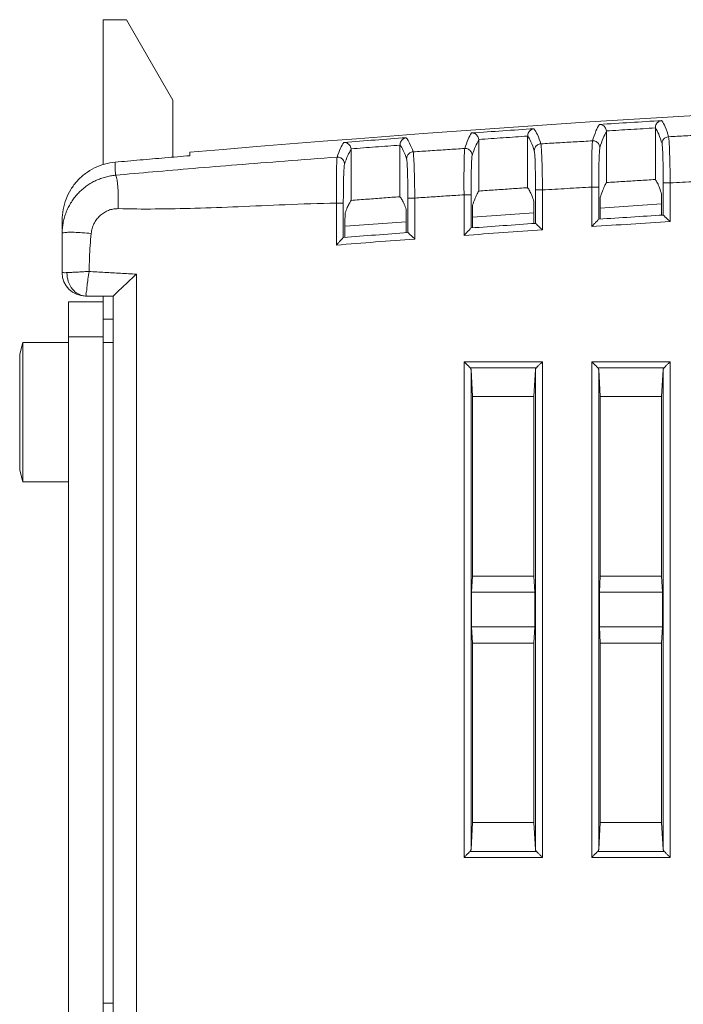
# Model space of a CAD drawing. Header units: millimetres. Extents: x 0 to 420, y 0 to 297.
# Tile 10 of 21: x 154 to 182, y 170 to 212. Entities that reach past the tile are written whole.
import ezdxf

# ---------------------------------------------------------------- set-up
doc = ezdxf.new("R2010")
doc.units = ezdxf.units.MM
doc.layers.add('Line', color=3, linetype='CONTINUOUS', lineweight=25)

msp = doc.modelspace()

# ---------------------------------------------------------------- linework, layer by layer
at = {"layer": 'Line', "color": 7, "linetype": 'Continuous', "lineweight": 0}
for p, q in [((157.188, 206.015), (157.188, 212.254)), ((158.188, 212.254), (157.188, 212.254)), ((160.188, 208.79), (158.188, 212.254)), ((160.188, 206.335), (160.188, 208.79)), ((178.868, 205.241), (178.868, 207.43)), ((180.969, 207.593), (180.969, 205.372)), ((173.368, 204.876), (173.368, 207.063)), ((175.469, 207.241), (175.469, 205.02)), ((160.918, 206.545), (160.918, 206.397)), ((167.868, 206.659), (167.868, 204.473)), ((169.969, 206.852), (169.969, 204.631)), ((181.308, 205.229), (181.308, 203.842)), ((181.608, 205.229), (181.308, 205.229)), ((181.608, 205.229), (181.608, 203.56)), ((175.808, 204.922), (175.808, 203.483)), ((176.108, 204.922), (175.808, 204.922)), ((176.108, 204.922), (176.108, 203.202)), ((178.229, 203.345), (178.229, 205.045)), ((178.229, 205.045), (178.529, 205.045)), ((178.529, 203.665), (178.529, 205.045)), ((170.308, 204.574), (170.308, 203.087)), ((170.608, 204.574), (170.308, 204.574)), ((170.608, 204.574), (170.608, 202.809)), ((172.729, 202.965), (172.729, 204.713)), ((172.729, 204.713), (173.029, 204.713)), ((173.029, 203.287), (173.029, 204.713)), ((175.738, 204.429), (175.738, 203.478)), ((178.599, 204.596), (178.599, 203.669)), ((181.238, 204.741), (181.238, 203.838)), ((167.229, 202.549), (167.229, 204.36)), ((167.229, 204.36), (167.529, 204.36)), ((167.529, 202.874), (167.529, 204.36)), ((170.238, 204.077), (170.238, 203.082)), ((173.099, 204.265), (173.099, 203.292)), ((178.599, 204.134), (181.238, 204.318)), ((155.418, 201.354), (155.418, 203.626)), ((167.604, 203.365), (170.238, 203.549)), ((173.099, 203.749), (175.738, 203.934)), ((167.599, 203.44), (167.599, 202.879)), ((158.618, 168.804), (158.618, 201.298)), ((157.618, 200.354), (156.418, 200.354)), ((157.188, 168.704), (157.188, 200.354)), ((157.618, 168.804), (157.618, 200.354)), ((157.188, 200.104), (155.688, 200.104)), ((155.688, 168.704), (155.688, 200.104)), ((157.188, 199.354), (157.618, 199.354)), ((157.188, 198.604), (155.688, 198.604)), ((153.588, 197.854), (153.722, 198.354)), ((153.722, 198.354), (155.688, 198.354)), ((153.722, 198.354), (153.722, 192.354)), ((157.618, 198.354), (157.188, 198.354)), ((153.588, 197.854), (153.588, 192.854)), ((172.729, 176.181), (172.729, 197.527)), ((172.729, 197.527), (176.108, 197.527)), ((172.989, 197.268), (175.848, 197.268)), ((173.029, 197.187), (173.099, 196.026)), ((173.029, 176.521), (173.029, 197.187)), ((175.808, 197.187), (175.738, 196.026)), ((175.808, 197.187), (175.808, 176.521)), ((176.108, 197.527), (176.108, 176.181)), ((178.229, 176.181), (178.229, 197.527)), ((178.229, 197.527), (181.608, 197.527)), ((178.489, 197.268), (181.348, 197.268)), ((178.529, 197.187), (178.599, 196.026)), ((178.529, 176.521), (178.529, 197.187)), ((181.308, 197.187), (181.238, 196.026)), ((181.308, 197.187), (181.308, 176.521)), ((181.608, 197.527), (181.608, 176.181)), ((173.099, 196.026), (173.099, 188.297)), ((175.738, 196.026), (173.099, 196.026)), ((175.738, 196.026), (175.738, 188.297)), ((178.599, 196.026), (178.599, 188.297)), ((181.238, 196.026), (178.599, 196.026)), ((181.238, 196.026), (181.238, 188.297)), ((153.588, 192.854), (153.722, 192.354)), ((153.722, 192.354), (155.688, 192.354)), ((173.057, 187.604), (173.099, 188.297)), ((173.099, 188.297), (175.738, 188.297)), ((175.78, 187.604), (175.738, 188.297)), ((178.557, 187.604), (178.599, 188.297)), ((178.599, 188.297), (181.238, 188.297)), ((181.28, 187.604), (181.238, 188.297)), ((175.78, 187.604), (173.057, 187.604)), ((173.057, 187.604), (173.057, 186.104)), ((175.78, 187.604), (175.78, 186.104)), ((178.557, 187.604), (178.557, 186.104)), ((181.28, 187.604), (178.557, 187.604)), ((181.28, 187.604), (181.28, 186.104)), ((175.78, 186.104), (173.057, 186.104)), ((173.057, 186.104), (173.099, 185.411)), ((175.78, 186.104), (175.738, 185.411)), ((178.557, 186.104), (178.599, 185.411)), ((181.28, 186.104), (178.557, 186.104)), ((181.28, 186.104), (181.238, 185.411)), ((175.738, 185.411), (173.099, 185.411)), ((173.099, 185.411), (173.099, 177.682)), ((175.738, 185.411), (175.738, 177.682)), ((178.599, 185.411), (178.599, 177.682)), ((181.238, 185.411), (178.599, 185.411)), ((181.238, 185.411), (181.238, 177.682)), ((173.029, 176.521), (173.099, 177.682)), ((173.099, 177.682), (175.738, 177.682)), ((175.808, 176.521), (175.738, 177.682)), ((178.529, 176.521), (178.599, 177.682)), ((178.599, 177.682), (181.238, 177.682)), ((181.308, 176.521), (181.238, 177.682)), ((175.848, 176.441), (172.989, 176.441)), ((181.348, 176.441), (178.489, 176.441)), ((176.108, 176.181), (172.729, 176.181)), ((181.608, 176.181), (178.229, 176.181)), ((157.618, 169.904), (157.188, 169.904))]:
    msp.add_line(p, q, dxfattribs=at)
msp.add_arc((156.418, 201.354), 1, 180, 270, dxfattribs=at)
for points in [[(252.998, 209.447), (222.297, 210.144), (191.514, 209.174), (160.918, 206.545)], [(181.308, 203.842), (180.382, 203.784), (179.455, 203.725), (178.529, 203.665)], [(175.808, 203.483), (174.881, 203.419), (173.955, 203.354), (173.029, 203.287)], [(170.308, 203.087), (169.381, 203.018), (168.455, 202.947), (167.529, 202.874)]]:
    msp.add_open_spline(points, degree=3, dxfattribs=at)
for points, knots in [([(178.559, 207.743), (179.006, 207.772), (179.9, 207.828), (180.794, 207.883), (181.241, 207.91)], [0, 0, 0, 0, 1.345122, 2.687106, 2.687106, 2.687106, 2.687106]), ([(180.969, 207.593), (180.969, 207.652), (180.999, 207.763), (181.109, 207.873), (181.198, 207.905), (181.241, 207.91)], [0, 0, 0, 0, 0.1770324, 0.3235703, 0.4519679, 0.4519679, 0.4519679, 0.4519679]), ([(181.241, 207.91), (181.304, 207.828), (181.417, 207.597), (181.497, 207.358), (181.54, 207.214)], [0, 0, 0, 0, 0.3101855, 0.7596659, 0.7596659, 0.7596659, 0.7596659]), ([(172.763, 206.708), (172.805, 206.844), (172.885, 207.074), (172.996, 207.295), (173.057, 207.375)], [0, 0, 0, 0, 0.4288455, 0.7320667, 0.7320667, 0.7320667, 0.7320667]), ([(173.057, 207.375), (173.504, 207.407), (174.398, 207.469), (175.292, 207.529), (175.739, 207.559)], [0, 0, 0, 0, 1.345219, 2.688264, 2.688264, 2.688264, 2.688264]), ([(173.366, 207.097), (173.359, 207.155), (173.315, 207.261), (173.193, 207.357), (173.1, 207.377), (173.057, 207.375)], [0, 0, 0, 0, 0.1762311, 0.3225888, 0.4511909, 0.4511909, 0.4511909, 0.4511909]), ([(175.469, 207.241), (175.469, 207.3), (175.497, 207.411), (175.607, 207.523), (175.696, 207.555), (175.739, 207.559)], [0, 0, 0, 0, 0.1778243, 0.3243447, 0.4523713, 0.4523713, 0.4523713, 0.4523713]), ([(175.739, 207.559), (175.801, 207.484), (175.914, 207.269), (175.995, 207.043), (176.038, 206.909)], [0, 0, 0, 0, 0.2946296, 0.7186957, 0.7186957, 0.7186957, 0.7186957]), ([(178.264, 207.037), (178.307, 207.181), (178.387, 207.424), (178.498, 207.658), (178.559, 207.743)], [0, 0, 0, 0, 0.4510496, 0.7674064, 0.7674064, 0.7674064, 0.7674064]), ([(178.866, 207.463), (178.859, 207.521), (178.816, 207.627), (178.695, 207.724), (178.602, 207.744), (178.559, 207.743)], [0, 0, 0, 0, 0.1760224, 0.3223256, 0.4508685, 0.4508685, 0.4508685, 0.4508685]), ([(178.581, 206.74), (178.623, 206.879), (178.701, 207.116), (178.809, 207.344), (178.868, 207.43)], [0, 0, 0, 0, 0.4376612, 0.7493758, 0.7493758, 0.7493758, 0.7493758]), ([(178.866, 207.463), (179.217, 207.485), (179.918, 207.529), (180.619, 207.572), (180.969, 207.593)], [0, 0, 0, 0, 1.055578, 2.107394, 2.107394, 2.107394, 2.107394]), ([(178.866, 207.463), (178.866, 207.459), (178.867, 207.452), (178.868, 207.441), (178.868, 207.434), (178.868, 207.43)], [0, 0, 0, 0, 0.01090068, 0.02180045, 0.03270184, 0.03270184, 0.03270184, 0.03270184]), ([(180.969, 207.597), (181.029, 207.515), (181.137, 207.29), (181.215, 207.056), (181.256, 206.917)], [0, 0, 0, 0, 0.3050917, 0.7404123, 0.7404123, 0.7404123, 0.7404123]), ([(167.261, 206.337), (167.303, 206.466), (167.384, 206.686), (167.495, 206.895), (167.555, 206.971)], [0, 0, 0, 0, 0.4095889, 0.7014963, 0.7014963, 0.7014963, 0.7014963]), ([(167.555, 206.971), (168.002, 207.005), (168.896, 207.073), (169.79, 207.14), (170.237, 207.173)], [0, 0, 0, 0, 1.345451, 2.689538, 2.689538, 2.689538, 2.689538]), ([(167.866, 206.694), (167.859, 206.752), (167.814, 206.858), (167.691, 206.954), (167.598, 206.972), (167.555, 206.971)], [0, 0, 0, 0, 0.1764207, 0.3228272, 0.4514868, 0.4514868, 0.4514868, 0.4514868]), ([(169.969, 206.852), (169.969, 206.912), (169.996, 207.024), (170.106, 207.136), (170.195, 207.168), (170.237, 207.173)], [0, 0, 0, 0, 0.1785846, 0.3250854, 0.4527463, 0.4527463, 0.4527463, 0.4527463]), ([(170.237, 207.173), (170.299, 207.102), (170.412, 206.901), (170.492, 206.689), (170.535, 206.563)], [0, 0, 0, 0, 0.2806267, 0.6816881, 0.6816881, 0.6816881, 0.6816881]), ([(173.081, 206.41), (173.123, 206.542), (173.202, 206.767), (173.309, 206.982), (173.368, 207.063)], [0, 0, 0, 0, 0.4161082, 0.7147521, 0.7147521, 0.7147521, 0.7147521]), ([(173.366, 207.097), (173.717, 207.121), (174.418, 207.17), (175.119, 207.217), (175.469, 207.241)], [0, 0, 0, 0, 1.055872, 2.108438, 2.108438, 2.108438, 2.108438]), ([(173.366, 207.097), (173.366, 207.093), (173.367, 207.085), (173.367, 207.074), (173.368, 207.067), (173.368, 207.063)], [0, 0, 0, 0, 0.0112984, 0.02260121, 0.03390567, 0.03390567, 0.03390567, 0.03390567]), ([(175.469, 207.248), (175.529, 207.172), (175.637, 206.961), (175.714, 206.742), (175.756, 206.611)], [0, 0, 0, 0, 0.2896871, 0.7003768, 0.7003768, 0.7003768, 0.7003768]), ([(178.264, 207.037), (178.017, 207.023), (177.521, 206.995), (176.779, 206.952), (176.285, 206.923), (176.038, 206.909)], [0, 0, 0, 0, 0.744536, 1.488528, 2.230457, 2.230457, 2.230457, 2.230457]), ([(178.229, 205.045), (178.227, 205.206), (178.226, 205.517), (178.227, 205.962), (178.232, 206.353), (178.238, 206.667), (178.25, 206.886), (178.255, 207), (178.264, 207.037)], [0, 0, 0, 0, 0.481632, 0.934992, 1.33364, 1.654269, 1.878305, 1.993153, 1.993153, 1.993153, 1.993153]), ([(178.264, 207.037), (178.318, 207.04), (178.428, 207.016), (178.55, 206.901), (178.581, 206.793), (178.581, 206.74)], [0, 0, 0, 0, 0.1602867, 0.3203422, 0.4797956, 0.4797956, 0.4797956, 0.4797956]), ([(181.54, 207.214), (181.49, 207.211), (181.39, 207.18), (181.283, 207.068), (181.256, 206.966), (181.256, 206.917)], [0, 0, 0, 0, 0.1498679, 0.2994537, 0.4484936, 0.4484936, 0.4484936, 0.4484936]), ([(181.256, 206.917), (181.265, 206.885), (181.272, 206.789), (181.286, 206.603), (181.294, 206.336), (181.303, 206.005), (181.307, 205.629), (181.308, 205.365), (181.308, 205.229)], [0, 0, 0, 0, 0.097962, 0.288156, 0.560127, 0.898166, 1.282027, 1.689259, 1.689259, 1.689259, 1.689259]), ([(183.766, 207.326), (183.518, 207.314), (183.022, 207.29), (182.28, 207.252), (181.787, 207.227), (181.54, 207.214)], [0, 0, 0, 0, 0.745657, 1.48856, 2.228726, 2.228726, 2.228726, 2.228726]), ([(181.54, 207.214), (181.55, 207.177), (181.558, 207.063), (181.573, 206.845), (181.584, 206.531), (181.595, 206.142), (181.603, 205.699), (181.607, 205.389), (181.608, 205.229)], [0, 0, 0, 0, 0.115356, 0.339258, 0.658938, 1.055911, 1.507269, 1.986931, 1.986931, 1.986931, 1.986931]), ([(167.581, 206.039), (167.623, 206.165), (167.702, 206.379), (167.81, 206.583), (167.868, 206.659)], [0, 0, 0, 0, 0.3974336, 0.6848151, 0.6848151, 0.6848151, 0.6848151]), ([(167.866, 206.694), (168.217, 206.721), (168.918, 206.774), (169.619, 206.826), (169.969, 206.852)], [0, 0, 0, 0, 1.05627, 2.109586, 2.109586, 2.109586, 2.109586]), ([(167.866, 206.694), (167.866, 206.69), (167.867, 206.682), (167.867, 206.671), (167.868, 206.663), (167.868, 206.659)], [0, 0, 0, 0, 0.01171831, 0.02344343, 0.03517024, 0.03517024, 0.03517024, 0.03517024]), ([(169.969, 206.862), (170.028, 206.791), (170.136, 206.595), (170.214, 206.388), (170.255, 206.265)], [0, 0, 0, 0, 0.2758084, 0.6642006, 0.6642006, 0.6642006, 0.6642006]), ([(170.535, 206.563), (170.486, 206.559), (170.387, 206.527), (170.282, 206.415), (170.255, 206.314), (170.255, 206.265)], [0, 0, 0, 0, 0.1485052, 0.2968094, 0.4446883, 0.4446883, 0.4446883, 0.4446883]), ([(172.763, 206.708), (172.514, 206.692), (172.018, 206.66), (171.276, 206.612), (170.782, 206.579), (170.535, 206.563)], [0, 0, 0, 0, 0.74675, 1.49082, 2.232226, 2.232226, 2.232226, 2.232226]), ([(170.535, 206.563), (170.546, 206.527), (170.553, 206.416), (170.569, 206.2), (170.581, 205.886), (170.593, 205.495), (170.602, 205.049), (170.607, 204.736), (170.608, 204.574)], [0, 0, 0, 0, 0.110416, 0.331907, 0.651623, 1.050825, 1.506093, 1.990608, 1.990608, 1.990608, 1.990608]), ([(172.729, 204.713), (172.727, 204.874), (172.725, 205.187), (172.726, 205.634), (172.73, 206.026), (172.736, 206.341), (172.748, 206.558), (172.753, 206.671), (172.763, 206.708)], [0, 0, 0, 0, 0.484015, 0.939403, 1.339294, 1.660099, 1.883088, 1.995664, 1.995664, 1.995664, 1.995664]), ([(172.763, 206.708), (172.816, 206.711), (172.927, 206.687), (173.05, 206.572), (173.081, 206.463), (173.081, 206.41)], [0, 0, 0, 0, 0.1610088, 0.3218279, 0.4821005, 0.4821005, 0.4821005, 0.4821005]), ([(176.038, 206.909), (175.988, 206.905), (175.889, 206.874), (175.782, 206.761), (175.756, 206.661), (175.756, 206.611)], [0, 0, 0, 0, 0.1491834, 0.2981287, 0.446593, 0.446593, 0.446593, 0.446593]), ([(175.756, 206.611), (175.765, 206.581), (175.772, 206.485), (175.786, 206.3), (175.794, 206.033), (175.802, 205.701), (175.807, 205.323), (175.808, 205.058), (175.808, 204.922)], [0, 0, 0, 0, 0.095771, 0.284898, 0.556901, 0.895955, 1.281581, 1.690986, 1.690986, 1.690986, 1.690986]), ([(176.038, 206.909), (176.048, 206.872), (176.055, 206.76), (176.071, 206.543), (176.082, 206.229), (176.094, 205.839), (176.103, 205.394), (176.107, 205.083), (176.108, 204.922)], [0, 0, 0, 0, 0.112788, 0.335443, 0.655149, 1.053285, 1.506674, 1.988852, 1.988852, 1.988852, 1.988852]), ([(178.529, 205.045), (178.529, 205.181), (178.53, 205.446), (178.534, 205.825), (178.543, 206.157), (178.551, 206.425), (178.565, 206.611), (178.572, 206.708), (178.581, 206.74)], [0, 0, 0, 0, 0.408975, 0.794735, 1.134488, 1.407589, 1.598279, 1.69624, 1.69624, 1.69624, 1.69624]), ([(157.699, 206.119), (157.545, 206.105), (157.24, 206.05), (156.806, 205.883), (156.409, 205.639), (156.064, 205.326), (155.782, 204.954), (155.574, 204.537), (155.447, 204.089), (155.418, 203.78), (155.418, 203.626)], [0, 0, 0, 0, 0.461644, 0.924739, 1.387987, 1.851461, 2.315081, 2.778466, 3.241711, 3.703373, 3.703373, 3.703373, 3.703373]), ([(160.918, 206.397), (160.561, 206.367), (159.845, 206.306), (158.772, 206.213), (158.056, 206.151), (157.699, 206.119)], [0, 0, 0, 0, 1.07715, 2.154454, 3.231912, 3.231912, 3.231912, 3.231912]), ([(157.699, 206.119), (157.7, 206.075), (157.702, 205.97), (157.707, 205.782), (157.711, 205.637), (157.713, 205.554)], [0, 0, 0, 0, 0.1310056, 0.316481, 0.5648182, 0.5648182, 0.5648182, 0.5648182]), ([(157.713, 205.554), (158.248, 205.604), (159.363, 205.705), (161.108, 205.855), (163.004, 206.009), (165.072, 206.17), (166.51, 206.28), (167.261, 206.337)], [0, 0, 0, 0, 1.613215, 3.357775, 5.253549, 7.32061, 9.579898, 9.579898, 9.579898, 9.579898]), ([(167.229, 204.36), (167.228, 204.551), (167.228, 204.918), (167.232, 205.428), (167.236, 205.848), (167.248, 206.139), (167.251, 206.289), (167.261, 206.337)], [0, 0, 0, 0, 0.573525, 1.098652, 1.530685, 1.832177, 1.977285, 1.977285, 1.977285, 1.977285]), ([(167.261, 206.337), (167.314, 206.34), (167.426, 206.317), (167.55, 206.202), (167.581, 206.093), (167.581, 206.039)], [0, 0, 0, 0, 0.1617195, 0.3232847, 0.4843512, 0.4843512, 0.4843512, 0.4843512]), ([(170.255, 206.265), (170.265, 206.235), (170.271, 206.14), (170.286, 205.957), (170.294, 205.69), (170.302, 205.357), (170.307, 204.978), (170.308, 204.711), (170.308, 204.574)], [0, 0, 0, 0, 0.093746, 0.281881, 0.553904, 0.893895, 1.281162, 1.692593, 1.692593, 1.692593, 1.692593]), ([(173.029, 204.713), (173.029, 204.85), (173.03, 205.116), (173.034, 205.496), (173.043, 205.83), (173.051, 206.098), (173.065, 206.283), (173.072, 206.379), (173.081, 206.41)], [0, 0, 0, 0, 0.411047, 0.798593, 1.139466, 1.412775, 1.602627, 1.698704, 1.698704, 1.698704, 1.698704]), ([(167.529, 204.36), (167.529, 204.522), (167.53, 204.833), (167.538, 205.266), (167.546, 205.623), (167.563, 205.871), (167.568, 206), (167.581, 206.039)], [0, 0, 0, 0, 0.486493, 0.93237, 1.299478, 1.556211, 1.680709, 1.680709, 1.680709, 1.680709]), ([(155.418, 203.045), (155.418, 203.119), (155.425, 203.265), (155.454, 203.484), (155.501, 203.699), (155.568, 203.91), (155.652, 204.113), (155.753, 204.308), (155.872, 204.494), (156.006, 204.669), (156.154, 204.831), (156.316, 204.979), (156.49, 205.113), (156.675, 205.231), (156.87, 205.332), (157.073, 205.416), (157.282, 205.482), (157.495, 205.529), (157.64, 205.548), (157.713, 205.554)], [0, 0, 0, 0, 0.220291, 0.440557, 0.660757, 0.880876, 1.100903, 1.320826, 1.540638, 1.760333, 1.979906, 2.199355, 2.41868, 2.637883, 2.856963, 3.075926, 3.294772, 3.513517, 3.732099, 3.732099, 3.732099, 3.732099]), ([(157.713, 205.554), (157.742, 205.533), (157.769, 205.414), (157.806, 205.21), (157.827, 204.9), (157.838, 204.527), (157.836, 204.257), (157.832, 204.117)], [0, 0, 0, 0, 0.109641, 0.329477, 0.645299, 1.030776, 1.452779, 1.452779, 1.452779, 1.452779]), ([(178.868, 205.241), (178.833, 205.191), (178.767, 205.067), (178.68, 204.851), (178.626, 204.687), (178.599, 204.596)], [0, 0, 0, 0, 0.1840612, 0.4170975, 0.7007723, 0.7007723, 0.7007723, 0.7007723]), ([(180.969, 205.372), (180.736, 205.357), (180.269, 205.329), (179.568, 205.285), (179.101, 205.256), (178.868, 205.241)], [0, 0, 0, 0, 0.701753, 1.403623, 2.105609, 2.105609, 2.105609, 2.105609]), ([(181.238, 204.741), (181.211, 204.831), (181.158, 204.992), (181.07, 205.204), (181.004, 205.323), (180.969, 205.372)], [0, 0, 0, 0, 0.280484, 0.5091129, 0.6876437, 0.6876437, 0.6876437, 0.6876437]), ([(181.608, 205.229), (181.963, 205.248), (182.67, 205.284), (183.377, 205.32), (183.729, 205.337)], [0, 0, 0, 0, 1.066856, 2.123318, 2.123318, 2.123318, 2.123318]), ([(173.368, 204.876), (173.334, 204.827), (173.268, 204.711), (173.18, 204.506), (173.126, 204.351), (173.099, 204.265)], [0, 0, 0, 0, 0.1767078, 0.3991136, 0.669024, 0.669024, 0.669024, 0.669024]), ([(175.469, 205.02), (175.236, 205.004), (174.769, 204.972), (174.068, 204.924), (173.601, 204.892), (173.368, 204.876)], [0, 0, 0, 0, 0.702077, 1.404251, 2.106522, 2.106522, 2.106522, 2.106522]), ([(175.738, 204.429), (175.711, 204.513), (175.658, 204.665), (175.57, 204.863), (175.504, 204.975), (175.469, 205.02)], [0, 0, 0, 0, 0.2649565, 0.4813862, 0.6512756, 0.6512756, 0.6512756, 0.6512756]), ([(176.108, 204.922), (176.463, 204.943), (177.17, 204.985), (177.877, 205.025), (178.229, 205.045)], [0, 0, 0, 0, 1.067221, 2.124169, 2.124169, 2.124169, 2.124169]), ([(167.868, 204.473), (167.836, 204.43), (167.774, 204.329), (167.691, 204.149), (167.64, 204.014), (167.615, 203.94)], [0, 0, 0, 0, 0.1590213, 0.3557436, 0.5918448, 0.5918448, 0.5918448, 0.5918448]), ([(169.969, 204.631), (169.736, 204.614), (169.269, 204.579), (168.568, 204.526), (168.101, 204.491), (167.868, 204.473)], [0, 0, 0, 0, 0.702428, 1.404938, 2.107528, 2.107528, 2.107528, 2.107528]), ([(170.238, 204.077), (170.211, 204.156), (170.158, 204.299), (170.07, 204.485), (170.003, 204.589), (169.969, 204.631)], [0, 0, 0, 0, 0.2508406, 0.4562342, 0.6183597, 0.6183597, 0.6183597, 0.6183597]), ([(170.608, 204.574), (170.845, 204.59), (171.318, 204.621), (172.025, 204.668), (172.495, 204.698), (172.729, 204.713)], [0, 0, 0, 0, 0.712814, 1.421191, 2.125127, 2.125127, 2.125127, 2.125127]), ([(156.668, 203.045), (156.672, 203.082), (156.683, 203.155), (156.709, 203.263), (156.744, 203.366), (156.788, 203.465), (156.839, 203.559), (156.898, 203.647), (156.963, 203.729), (157.035, 203.803), (157.112, 203.871), (157.194, 203.931), (157.279, 203.982), (157.368, 204.026), (157.459, 204.061), (157.551, 204.088), (157.645, 204.106), (157.739, 204.116), (157.801, 204.117), (157.832, 204.117)], [0, 0, 0, 0, 0.111426, 0.221759, 0.330971, 0.439043, 0.545957, 0.651697, 0.756253, 0.85962, 0.961794, 1.062779, 1.162577, 1.261201, 1.358659, 1.454968, 1.550144, 1.644211, 1.737189, 1.737189, 1.737189, 1.737189]), ([(157.832, 204.117), (158.363, 204.103), (159.465, 204.095), (161.188, 204.129), (163.053, 204.2), (165.082, 204.295), (166.492, 204.343), (167.229, 204.36)], [0, 0, 0, 0, 1.592227, 3.307946, 5.167645, 7.191699, 9.401337, 9.401337, 9.401337, 9.401337]), ([(167.599, 203.44), (167.599, 203.499), (167.6, 203.612), (167.601, 203.762), (167.609, 203.868), (167.609, 203.924), (167.615, 203.94)], [0, 0, 0, 0, 0.1786058, 0.3374961, 0.44993, 0.5005658, 0.5005658, 0.5005658, 0.5005658]), ([(178.529, 203.665), (178.511, 203.664), (178.485, 203.601), (178.409, 203.545), (178.324, 203.444), (178.261, 203.378), (178.229, 203.345)], [0, 0, 0, 0, 0.0519465, 0.1629388, 0.2991554, 0.4387227, 0.4387227, 0.4387227, 0.4387227]), ([(181.608, 203.56), (181.045, 203.525), (179.918, 203.454), (178.792, 203.382), (178.229, 203.345)], [0, 0, 0, 0, 1.693134, 3.386267, 3.386267, 3.386267, 3.386267]), ([(181.308, 203.842), (181.334, 203.843), (181.376, 203.753), (181.486, 203.685), (181.564, 203.601), (181.608, 203.56)], [0, 0, 0, 0, 0.0763679, 0.231234, 0.4116159, 0.4116159, 0.4116159, 0.4116159]), ([(155.418, 203.045), (155.418, 203.069), (155.533, 203.091), (155.68, 203.102), (155.963, 203.1), (156.294, 203.081), (156.54, 203.059), (156.668, 203.045)], [0, 0, 0, 0, 0.070484, 0.249351, 0.526206, 0.874971, 1.261668, 1.261668, 1.261668, 1.261668]), ([(173.029, 203.287), (173.011, 203.286), (172.985, 203.223), (172.909, 203.166), (172.824, 203.065), (172.76, 202.999), (172.729, 202.965)], [0, 0, 0, 0, 0.0523158, 0.163781, 0.3003829, 0.4402573, 0.4402573, 0.4402573, 0.4402573]), ([(176.108, 203.202), (175.545, 203.164), (174.418, 203.086), (173.292, 203.006), (172.729, 202.965)], [0, 0, 0, 0, 1.693862, 3.387747, 3.387747, 3.387747, 3.387747]), ([(175.808, 203.483), (175.834, 203.484), (175.876, 203.394), (175.986, 203.327), (176.064, 203.243), (176.108, 203.202)], [0, 0, 0, 0, 0.0759432, 0.2303262, 0.4103611, 0.4103611, 0.4103611, 0.4103611]), ([(156.575, 201.413), (156.581, 201.606), (156.593, 201.981), (156.62, 202.525), (156.65, 202.876), (156.668, 203.045)], [0, 0, 0, 0, 0.579408, 1.124136, 1.63498, 1.63498, 1.63498, 1.63498]), ([(167.529, 202.874), (167.511, 202.873), (167.485, 202.809), (167.409, 202.752), (167.324, 202.65), (167.26, 202.584), (167.229, 202.549)], [0, 0, 0, 0, 0.0526864, 0.1646305, 0.3016228, 0.4418085, 0.4418085, 0.4418085, 0.4418085]), ([(170.608, 202.809), (170.045, 202.767), (168.918, 202.682), (167.792, 202.594), (167.229, 202.549)], [0, 0, 0, 0, 1.694741, 3.389373, 3.389373, 3.389373, 3.389373]), ([(170.308, 203.087), (170.333, 203.089), (170.376, 203), (170.486, 202.933), (170.564, 202.85), (170.608, 202.809)], [0, 0, 0, 0, 0.0755195, 0.2294248, 0.4091174, 0.4091174, 0.4091174, 0.4091174]), ([(155.624, 201.366), (155.668, 201.367), (155.769, 201.37), (155.937, 201.379), (156.135, 201.389), (156.351, 201.402), (156.5, 201.408), (156.575, 201.413)], [0, 0, 0, 0, 0.1328216, 0.3032151, 0.5046487, 0.7255052, 0.9522176, 0.9522176, 0.9522176, 0.9522176]), ([(156.575, 201.413), (156.556, 201.305), (156.533, 201.095), (156.487, 200.817), (156.483, 200.57), (156.426, 200.463), (156.463, 200.354), (156.446, 200.354)], [0, 0, 0, 0, 0.330196, 0.628129, 0.863939, 1.015155, 1.06706, 1.06706, 1.06706, 1.06706]), ([(156.575, 201.413), (156.8, 201.4), (157.253, 201.374), (157.934, 201.336), (158.39, 201.311), (158.618, 201.298)], [0, 0, 0, 0, 0.677117, 1.359625, 2.046694, 2.046694, 2.046694, 2.046694]), ([(155.418, 201.354), (155.418, 201.372), (155.529, 201.347), (155.573, 201.366), (155.624, 201.366)], [0, 0, 0, 0, 0.0530883, 0.2062001, 0.2062001, 0.2062001, 0.2062001]), ([(156.446, 200.354), (156.337, 200.354), (156.11, 200.412), (155.837, 200.644), (155.661, 200.979), (155.623, 201.236), (155.624, 201.366)], [0, 0, 0, 0, 0.326108, 0.672643, 1.046005, 1.436914, 1.436914, 1.436914, 1.436914]), ([(157.618, 200.354), (157.628, 200.364), (157.668, 200.403), (157.758, 200.49), (157.906, 200.633), (158.108, 200.824), (158.351, 201.052), (158.527, 201.215), (158.618, 201.298)], [0, 0, 0, 0, 0.04068, 0.168364, 0.375856, 0.657052, 1.003771, 1.375233, 1.375233, 1.375233, 1.375233]), ([(172.989, 197.268), (172.964, 197.292), (172.909, 197.347), (172.822, 197.434), (172.761, 197.496), (172.729, 197.527)], [0, 0, 0, 0, 0.1055032, 0.2325408, 0.3674235, 0.3674235, 0.3674235, 0.3674235]), ([(172.989, 197.268), (172.996, 197.26), (173.01, 197.244), (173.024, 197.216), (173.028, 197.197), (173.029, 197.187)], [0, 0, 0, 0, 0.03248284, 0.06283282, 0.09175065, 0.09175065, 0.09175065, 0.09175065]), ([(175.808, 197.187), (175.809, 197.197), (175.813, 197.216), (175.827, 197.244), (175.841, 197.26), (175.848, 197.268)], [0, 0, 0, 0, 0.02891783, 0.05926781, 0.09175065, 0.09175065, 0.09175065, 0.09175065]), ([(175.848, 197.268), (175.873, 197.292), (175.928, 197.347), (176.015, 197.434), (176.076, 197.496), (176.108, 197.527)], [0, 0, 0, 0, 0.1055032, 0.2325408, 0.3674235, 0.3674235, 0.3674235, 0.3674235]), ([(178.489, 197.268), (178.464, 197.292), (178.409, 197.347), (178.322, 197.434), (178.261, 197.496), (178.229, 197.527)], [0, 0, 0, 0, 0.1055032, 0.2325408, 0.3674235, 0.3674235, 0.3674235, 0.3674235]), ([(178.489, 197.268), (178.496, 197.26), (178.51, 197.244), (178.524, 197.216), (178.528, 197.197), (178.529, 197.187)], [0, 0, 0, 0, 0.03248284, 0.06283282, 0.09175065, 0.09175065, 0.09175065, 0.09175065]), ([(181.308, 197.187), (181.309, 197.197), (181.313, 197.216), (181.327, 197.244), (181.341, 197.26), (181.348, 197.268)], [0, 0, 0, 0, 0.02891783, 0.05926781, 0.09175065, 0.09175065, 0.09175065, 0.09175065]), ([(181.348, 197.268), (181.373, 197.292), (181.428, 197.347), (181.515, 197.434), (181.576, 197.496), (181.608, 197.527)], [0, 0, 0, 0, 0.1055032, 0.2325408, 0.3674235, 0.3674235, 0.3674235, 0.3674235]), ([(172.989, 176.441), (172.964, 176.416), (172.909, 176.361), (172.822, 176.275), (172.761, 176.213), (172.729, 176.181)], [0, 0, 0, 0, 0.1055032, 0.2325408, 0.3674235, 0.3674235, 0.3674235, 0.3674235]), ([(173.029, 176.521), (173.028, 176.512), (173.024, 176.492), (173.01, 176.465), (172.996, 176.448), (172.989, 176.441)], [0, 0, 0, 0, 0.02891783, 0.05926781, 0.09175065, 0.09175065, 0.09175065, 0.09175065]), ([(175.848, 176.441), (175.841, 176.448), (175.827, 176.465), (175.813, 176.492), (175.809, 176.512), (175.808, 176.521)], [0, 0, 0, 0, 0.03248284, 0.06283282, 0.09175065, 0.09175065, 0.09175065, 0.09175065]), ([(175.848, 176.441), (175.873, 176.416), (175.928, 176.361), (176.015, 176.275), (176.076, 176.213), (176.108, 176.181)], [0, 0, 0, 0, 0.1055032, 0.2325408, 0.3674235, 0.3674235, 0.3674235, 0.3674235]), ([(178.489, 176.441), (178.464, 176.416), (178.409, 176.361), (178.322, 176.275), (178.261, 176.213), (178.229, 176.181)], [0, 0, 0, 0, 0.1055032, 0.2325408, 0.3674235, 0.3674235, 0.3674235, 0.3674235]), ([(178.529, 176.521), (178.528, 176.512), (178.524, 176.492), (178.51, 176.465), (178.496, 176.448), (178.489, 176.441)], [0, 0, 0, 0, 0.02891783, 0.05926781, 0.09175065, 0.09175065, 0.09175065, 0.09175065]), ([(181.348, 176.441), (181.341, 176.448), (181.327, 176.465), (181.313, 176.492), (181.309, 176.512), (181.308, 176.521)], [0, 0, 0, 0, 0.03248284, 0.06283282, 0.09175065, 0.09175065, 0.09175065, 0.09175065]), ([(181.348, 176.441), (181.373, 176.416), (181.428, 176.361), (181.515, 176.275), (181.576, 176.213), (181.608, 176.181)], [0, 0, 0, 0, 0.1055032, 0.2325408, 0.3674235, 0.3674235, 0.3674235, 0.3674235])]:
    msp.add_open_spline(points, degree=3, knots=knots, dxfattribs=at)

doc.saveas('drawing.dxf')
